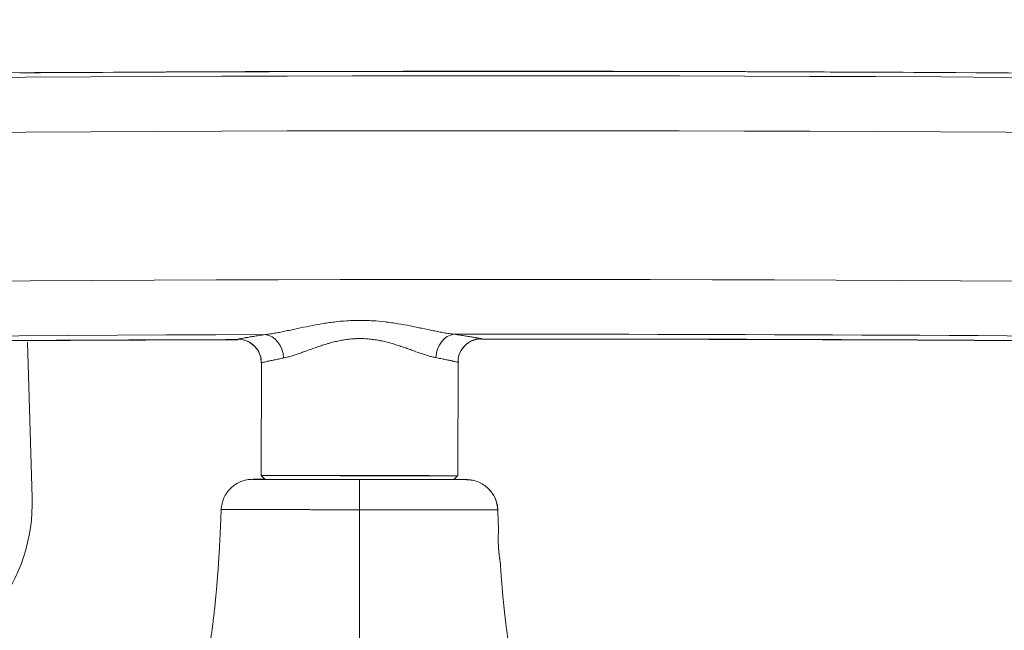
# Model space of a CAD drawing. Header units: millimetres. Extents: x 0 to 594, y 0 to 420.
# Tile 115 of 256: x 257.9 to 264.16, y 170.7 to 174.58. Entities that reach past the tile are written whole.
import ezdxf

# ---------------------------------------------------------------- set-up
doc = ezdxf.new("R2010")
doc.units = ezdxf.units.MM
doc.layers.add('1', color=7, linetype='Continuous', true_color=0xffffff)
doc.styles.add('Arial', font='txt')
doc.dimstyles.get("Standard").update_dxf_attribs({"dimtxt": 0.18, "dimasz": 0.18, "dimexe": 0.18, "dimexo": 0.0625, "dimgap": 0.09, "dimtad": 0, "dimtih": 1, "dimtoh": 1, "dimdec": 4, "dimzin": 0, "dimdsep": 46, "dimtxsty": 'Standard', "dimcen": 0.09, "dimadec": 0, "dimazin": 0, "dimtfac": 1, "dimtdec": 4, "dimtofl": 0, "dimtmove": 0, "dimatfit": 3, "dimfxl": 0, "dimtolj": 1, "dimtzin": 0, "dimarcsym": 0})

# ---------------------------------------------------------------- blocks, each defined once
blk = doc.blocks.new('_U8')
at = {"layer": '1', "color": 18, "lineweight": 18}
for p, q in [((226.9039, 215.3984), (226.9039, 196.8912)), ((318.5034, 149.327), (318.5034, 200.8912)), ((226.9039, 198.8912), (243.5405, 198.8912)), ((318.5034, 198.8912), (301.8668, 198.8912))]:
    blk.add_line(p, q, dxfattribs=at)
at = {"layer": '1', "color": 18}
for points in [[(226.9039, 198.8912), (230.4039, 199.8291), (230.4039, 197.9534)], [(318.5034, 198.8912), (315.0034, 197.9534), (315.0034, 199.8291)]]:
    blk.add_solid(points, dxfattribs=at)
at = {"layer": '1', "color": 18, "linetype": 'Continuous', "lineweight": 13, "char_height": 3.5, "attachment_point": 7, "line_spacing_factor": 1.047437, "style": 'Arial'}
for s, insert in [('\\fArial|b0|i0;\\W1.0000;LCG (DRY WEIGHT)', (255.1731, 196.2555)), ('\\fArial|b0|i0;\\W1.0000;1.8', (245.226, 196.2555))]:
    blk.add_mtext(s, dxfattribs=dict(at, insert=insert))
blk = doc.blocks.new('_U12')
at = {"layer": '1', "color": 18, "lineweight": 18}
for p, q in [((226.9039, 215.3984), (336.0772, 215.3984)), ((334.0772, 215.3984), (334.0772, 177.5008)), ((334.0772, 127.4368), (334.0772, 165.3344)), ((257.5135, 127.4368), (336.0772, 127.4368))]:
    blk.add_line(p, q, dxfattribs=at)
at = {"layer": '1', "color": 18}
for points in [[(334.0772, 215.3984), (335.015, 211.8984), (333.1393, 211.8984)], [(334.0772, 127.4368), (333.1393, 130.9368), (335.015, 130.9368)]]:
    blk.add_solid(points, dxfattribs=at)
at = {"layer": '1', "color": 18, "linetype": 'Continuous', "lineweight": 13, "char_height": 3.5, "attachment_point": 7, "rotation": 90, "line_spacing_factor": 1.047437, "style": 'Arial'}
for s, insert in [('\\fArial|b0|i0;\\W1.0000;LIFTING STROPS* EYE', (344.118, 145.1241)), ('\\fArial|b0|i0;\\W1.0000;1.76', (337.056, 166.9919))]:
    blk.add_mtext(s, dxfattribs=dict(at, insert=insert))

msp = doc.modelspace()

# ---------------------------------------------------------------- linework, layer by layer
at = {"layer": '1', "color": 155, "linetype": 'Continuous', "lineweight": 18}
for p, q in [((257.9524, 172.5285), (257.9817, 171.5409)), ((259.4384, 172.3982), (259.4375, 171.6819)), ((259.4385, 172.3988), (259.4376, 171.6825)), ((260.6876, 171.681), (260.6885, 172.402)), ((259.4376, 171.6825), (259.4626, 171.6575)), ((260.6626, 171.656), (260.6876, 171.681)), ((260.6875, 171.6804), (260.6875, 171.6808)), ((260.6875, 171.6804), (260.6875, 171.6804))]:
    msp.add_line(p, q, dxfattribs=at)
msp.add_arc((256.8822, 171.5083), 1.1, 321.80141, 1.69924, dxfattribs=at)
at = {"layer": '1', "color": 155, "linetype": 'Continuous', "lineweight": 13}
for centre, major_axis, ratio, start_param, end_param in [((260.9784, -327.3988), (-472.6812, -167.9182), 1, 4.318267, 4.424346), ((260.9785, -327.3991), (-472.3526, -167.8015), 1, 4.318267, 4.424347), ((260.9785, -327.3991), (-471.4619, -167.485), 1, 4.323478, 4.424348), ((260.9784, -327.3988), (-471.1333, -167.3683), 1, 4.374078, 4.414207), ((259.4639, 172.4286), (0.0224, -0.1483), 0.770257, 1.454735, 2.952191), ((260.6635, 172.4308), (-0.0219, -0.1484), 0.770899, 3.331229, 4.823986), ((260.9784, -327.3988), (-471.1333, -167.3683), 1, 4.324296, 4.371678)]:
    msp.add_ellipse(centre, major_axis=major_axis, ratio=ratio, start_param=start_param, end_param=end_param, dxfattribs=at)
at = {"layer": '1', "color": 155, "linetype": 'Continuous', "lineweight": 18}
for centre, major_axis, ratio, start_param, end_param in [((260.0625, 171.6811), (-0.625, 0.0008), 0.000817, 0.00002, 6.283159), ((260.0626, 171.6568), (0.6, -0.0007), 0.000811, 3.142373, 4.830095)]:
    msp.add_ellipse(centre, major_axis=major_axis, ratio=ratio, start_param=start_param, end_param=end_param, dxfattribs=at)
for points, knots in [([(287.4434, 173.5496), (283.9853, 173.734), (276.9608, 174.0346), (266.3619, 174.2605), (255.6546, 174.2614), (244.9493, 174.0335), (237.8183, 173.7293), (234.2539, 173.5392)], [0, 0, 0, 0, 0.195198, 0.396399, 0.597599, 0.7988, 1, 1, 1, 1]), ([(287.4433, 173.5493), (283.9852, 173.7336), (276.9606, 174.0342), (267.1109, 174.244), (260.7221, 174.2587), (257.9025, 174.2414)], [0, 0, 0, 0, 0.351481, 0.71377, 1, 1, 1, 1]), ([(259.289, 172.5478), (259.291, 172.5479), (259.3047, 172.5482), (259.3315, 172.5431), (259.3711, 172.5262), (259.4084, 172.4933), (259.4336, 172.4466), (259.4376, 172.4139), (259.4371, 172.3978)], [0, 0, 0, 0, 0.026347, 0.178579, 0.341422, 0.574397, 0.802434, 1, 1, 1, 1]), ([(259.2892, 172.5484), (259.291, 172.5485), (259.3049, 172.5489), (259.3325, 172.5436), (259.3727, 172.5259), (259.4099, 172.4922), (259.4341, 172.4459), (259.4377, 172.4138), (259.437, 172.3985)], [0, 0, 0, 0, 0.023479, 0.182194, 0.350767, 0.582723, 0.81121, 1, 1, 1, 1]), ([(260.6907, 172.4015), (260.6897, 172.4086), (260.6885, 172.4348), (260.705, 172.475), (260.7344, 172.5117), (260.7658, 172.5337), (260.7953, 172.5455), (260.8186, 172.5502), (260.8317, 172.5506), (260.8362, 172.5506)], [0, 0, 0, 0, 0.090345, 0.340397, 0.534154, 0.694728, 0.830359, 0.941769, 1, 1, 1, 1]), ([(260.6908, 172.4021), (260.6899, 172.4093), (260.6887, 172.4355), (260.7052, 172.4757), (260.7346, 172.5124), (260.7661, 172.5344), (260.7955, 172.5461), (260.8188, 172.5508), (260.8319, 172.5513), (260.8364, 172.5512)], [0, 0, 0, 0, 0.091244, 0.341045, 0.534666, 0.695157, 0.830713, 0.942048, 1, 1, 1, 1]), ([(260.8362, 172.5484), (263.4082, 172.5504), (268.6568, 172.5129), (276.3314, 172.3361), (281.4315, 172.1357), (283.8562, 172.0219)], [0, 0, 0, 0, 0.335042, 0.683803, 1, 1, 1, 1]), ([(260.8364, 172.5491), (263.4084, 172.551), (268.657, 172.5134), (276.3315, 172.3366), (281.4317, 172.1361), (283.8563, 172.0223)], [0, 0, 0, 0, 0.335042, 0.683803, 1, 1, 1, 1]), ([(259.3834, 171.6576), (259.3706, 171.6576), (259.3578, 171.6564), (259.3327, 171.6515), (259.3204, 171.6479), (259.2966, 171.6383), (259.2852, 171.6324), (259.2638, 171.6185), (259.2537, 171.6106), (259.2353, 171.5928), (259.2269, 171.5831), (259.2122, 171.5622), (259.2058, 171.551), (259.1954, 171.5277), (259.1913, 171.5155), (259.1855, 171.4906), (259.1838, 171.4778), (259.1833, 171.4651)], [0, 0, 0, 0, 0.125, 0.125, 0.25, 0.25, 0.375, 0.375, 0.5, 0.5, 0.625, 0.625, 0.75, 0.75, 0.875, 0.875, 1, 1, 1, 1]), ([(259.4435, 171.6571), (259.4404, 171.6571), (259.4374, 171.6571), (259.4302, 171.6571), (259.4262, 171.6571), (259.4216, 171.6571), (259.4206, 171.6571), (259.4188, 171.6571), (259.4162, 171.6571), (259.407, 171.6571), (259.4003, 171.657), (259.3918, 171.657), (259.3886, 171.657), (259.3843, 171.657), (259.3832, 171.657), (259.3832, 171.6569)], [0, 0, 0, 0, 0.078978, 0.078978, 0.194105, 0.194105, 0.222887, 0.222887, 0.251669, 0.309233, 0.539489, 0.539489, 0.769744, 0.769744, 1, 1, 1, 1]), ([(259.4543, 171.6577), (259.4472, 171.6577), (259.4407, 171.6577), (259.4304, 171.6577), (259.4264, 171.6577), (259.4217, 171.6577), (259.4208, 171.6577), (259.419, 171.6577), (259.4163, 171.6577), (259.4071, 171.6577), (259.4005, 171.6577), (259.392, 171.6576), (259.3888, 171.6576), (259.3845, 171.6576), (259.3834, 171.6576), (259.3834, 171.6576)], [0, 0, 0, 0, 0.151779, 0.151779, 0.257806, 0.257806, 0.284313, 0.284313, 0.31082, 0.363834, 0.575889, 0.575889, 0.787945, 0.787945, 1, 1, 1, 1]), ([(260.0628, 171.6562), (260.074, 171.6562), (260.0965, 171.6561), (260.1187, 171.6561), (260.1521, 171.6561), (260.1742, 171.656), (260.1989, 171.656), (260.2017, 171.656), (260.2071, 171.656), (260.2099, 171.656), (260.2181, 171.656), (260.2344, 171.656), (260.2506, 171.656), (260.2825, 171.6559), (260.3033, 171.6559), (260.3442, 171.6559), (260.3643, 171.6559), (260.3937, 171.6558), (260.4034, 171.6558), (260.4178, 171.6558), (260.4226, 171.6558), (260.4321, 171.6558), (260.4367, 171.6558), (260.4599, 171.6558), (260.4777, 171.6558), (260.5119, 171.6558), (260.5283, 171.6558), (260.5596, 171.6557), (260.5745, 171.6557), (260.5905, 171.6557), (260.5922, 171.6557), (260.5957, 171.6557), (260.6009, 171.6557), (260.6127, 171.6557), (260.6223, 171.6557), (260.6407, 171.6557), (260.652, 171.6557), (260.6727, 171.6557), (260.6821, 171.6557), (260.6948, 171.6558), (260.6988, 171.6558), (260.7035, 171.6558), (260.7044, 171.6558), (260.7062, 171.6558), (260.7089, 171.6558), (260.7181, 171.6558), (260.7247, 171.6558), (260.7333, 171.6558), (260.7365, 171.6558), (260.7408, 171.6559), (260.7419, 171.6559), (260.7418, 171.6559)], [0, 0, 0, 0, 0.03125, 0.0625, 0.0625, 0.125, 0.125, 0.132813, 0.132813, 0.140625, 0.140625, 0.15625, 0.1875, 0.1875, 0.25, 0.25, 0.3125, 0.3125, 0.34375, 0.34375, 0.359375, 0.359375, 0.375, 0.375, 0.4375, 0.4375, 0.5, 0.5, 0.5625, 0.5625, 0.570313, 0.570313, 0.578125, 0.59375, 0.625, 0.625, 0.6875, 0.6875, 0.75, 0.75, 0.78125, 0.78125, 0.789063, 0.789063, 0.796875, 0.8125, 0.875, 0.875, 0.9375, 0.9375, 1, 1, 1, 1]), ([(260.7418, 171.6559), (260.7418, 171.6559), (260.7407, 171.6559), (260.7364, 171.656), (260.7332, 171.656), (260.7246, 171.656), (260.7193, 171.6561), (260.7113, 171.6561), (260.7088, 171.6561), (260.7061, 171.6561), (260.7043, 171.6561), (260.7034, 171.6561), (260.6987, 171.6561), (260.6947, 171.6562), (260.6831, 171.6562), (260.6751, 171.6562), (260.6664, 171.6562)], [0, 0, 0, 0, 0.205899, 0.205899, 0.411798, 0.411798, 0.617697, 0.617697, 0.669172, 0.694909, 0.694909, 0.720647, 0.720647, 0.823596, 0.823596, 1, 1, 1, 1]), ([(260.9413, 171.4623), (260.9409, 171.4751), (260.9392, 171.4878), (260.9334, 171.5128), (260.9294, 171.5249), (260.919, 171.5483), (260.9127, 171.5595), (260.898, 171.5804), (260.8896, 171.5902), (260.8713, 171.608), (260.8612, 171.616), (260.8398, 171.6299), (260.8284, 171.6359), (260.8047, 171.6455), (260.7924, 171.6491), (260.7673, 171.654), (260.7545, 171.6553), (260.7417, 171.6553)], [0, 0, 0, 0, 0.125, 0.125, 0.25, 0.25, 0.375, 0.375, 0.5, 0.5, 0.625, 0.625, 0.75, 0.75, 0.875, 0.875, 1, 1, 1, 1]), ([(260.9415, 171.4629), (260.941, 171.4757), (260.9394, 171.4884), (260.9336, 171.5134), (260.9295, 171.5255), (260.9191, 171.5489), (260.9128, 171.5601), (260.8981, 171.581), (260.8898, 171.5908), (260.8714, 171.6086), (260.8614, 171.6166), (260.8399, 171.6305), (260.8285, 171.6365), (260.8048, 171.6461), (260.7925, 171.6497), (260.7674, 171.6546), (260.7546, 171.6559), (260.7418, 171.6559)], [0, 0, 0, 0, 0.125, 0.125, 0.25, 0.25, 0.375, 0.375, 0.5, 0.5, 0.625, 0.625, 0.75, 0.75, 0.875, 0.875, 1, 1, 1, 1]), ([(260.9403, 171.4681), (260.9405, 171.4699), (260.942, 171.4841), (260.9367, 171.5011), (260.932, 171.5172), (260.9305, 171.5216), (260.9299, 171.5233), (260.9298, 171.5236), (260.9297, 171.5238), (260.9297, 171.5238), (260.9297, 171.5238)], [0, 0, 0, 0, 0.097867, 0.748517, 0.903017, 0.982342, 0.992381, 0.997438, 0.999968, 1, 1, 1, 1]), ([(258.1181, 169.3809), (258.1327, 169.3809), (258.151, 169.3812), (258.1728, 169.3823), (258.1874, 169.3831), (258.2038, 169.3843), (258.2183, 169.3856), (258.2273, 169.3866), (258.2364, 169.3876), (258.2508, 169.3894), (258.2671, 169.3917), (258.2814, 169.3941), (258.3029, 169.3979), (258.3225, 169.402), (258.3402, 169.4062), (258.3473, 169.408), (258.3596, 169.4112), (258.3736, 169.4151), (258.3858, 169.4188), (258.3927, 169.421), (258.4031, 169.4243), (258.4186, 169.4296), (258.4339, 169.4353), (258.444, 169.4392), (258.4508, 169.4419), (258.4659, 169.4482), (258.481, 169.455), (258.4933, 169.4608), (258.4966, 169.4624), (258.4988, 169.4635), (258.5029, 169.4655), (258.5158, 169.4721), (258.5302, 169.4798), (258.5428, 169.487), (258.5467, 169.4893), (258.5507, 169.4916), (258.56, 169.4972), (258.5731, 169.5054), (258.5848, 169.5131), (258.5908, 169.5172), (258.5927, 169.5185), (258.5946, 169.5197), (258.6006, 169.5239), (258.6298, 169.5446), (258.6593, 169.5688), (258.686, 169.5934), (258.6965, 169.6033), (258.7069, 169.6135), (258.7171, 169.6239), (258.7271, 169.6344), (258.7394, 169.6477), (258.7514, 169.6614), (258.7608, 169.6724), (258.7701, 169.6836), (258.7791, 169.6949), (258.788, 169.7064), (258.8012, 169.7238), (258.8139, 169.7415), (258.8262, 169.7595), (258.8342, 169.7716), (258.8431, 169.7854), (258.8507, 169.7977), (258.8555, 169.8055), (258.8602, 169.8132), (258.8676, 169.8257), (258.8757, 169.8399), (258.8827, 169.8527), (258.8914, 169.8686), (258.8994, 169.8839), (258.906, 169.8969), (258.908, 169.901), (258.91, 169.9051), (258.9164, 169.9181), (258.9239, 169.9337), (258.9314, 169.9502), (258.9374, 169.9635), (258.9447, 169.9802), (258.9518, 169.9969), (258.9573, 170.0104), (258.9627, 170.0239), (258.9681, 170.0375), (258.9732, 170.0511), (258.9809, 170.0715), (258.9883, 170.0921), (258.9954, 170.1127), (259.0001, 170.1265), (259.0052, 170.1421), (259.0096, 170.156), (259.0124, 170.1647), (259.0151, 170.1734), (259.0193, 170.1873), (259.0237, 170.2021), (259.0268, 170.2126), (259.028, 170.217), (259.0293, 170.2214), (259.0333, 170.2354), (259.0374, 170.2506), (259.041, 170.2638), (259.0419, 170.2673), (259.0425, 170.2697), (259.0437, 170.2741), (259.0474, 170.2882), (259.0514, 170.3041), (259.0549, 170.3183), (259.0559, 170.3227), (259.057, 170.3272), (259.0596, 170.3378), (259.0631, 170.3529), (259.0663, 170.3671), (259.0683, 170.376), (259.0703, 170.3849), (259.0734, 170.3992), (259.0768, 170.4152), (259.0798, 170.4295), (259.0841, 170.4509), (259.0883, 170.4724), (259.0923, 170.494), (259.095, 170.5083), (259.0975, 170.5227), (259.1001, 170.537), (259.1025, 170.5514), (259.1055, 170.5694), (259.1085, 170.5874), (259.1107, 170.6019), (259.1135, 170.6199), (259.1162, 170.6379), (259.1189, 170.656), (259.1214, 170.6741), (259.1244, 170.6958), (259.1278, 170.7211), (259.1305, 170.7428), (259.1332, 170.7646), (259.1358, 170.7863), (259.1383, 170.8081), (259.1415, 170.8371), (259.1446, 170.8662), (259.1475, 170.8953), (259.1495, 170.9171), (259.1516, 170.9389), (259.1535, 170.9607), (259.1554, 170.9826), (259.1572, 171.0044), (259.159, 171.0262), (259.1612, 171.0554), (259.1633, 171.0845), (259.1654, 171.1137), (259.1668, 171.1355), (259.1682, 171.1574), (259.1696, 171.1793), (259.1709, 171.2012), (259.1723, 171.2267), (259.1735, 171.2486), (259.1745, 171.2668), (259.1754, 171.285), (259.1765, 171.3069), (259.1777, 171.3325), (259.1787, 171.3544), (259.1797, 171.3763), (259.1806, 171.3982), (259.1815, 171.42), (259.1824, 171.4424), (259.183, 171.4574), (259.1833, 171.4651)], [0, 0, 0, 0, 0.016799, 0.020998, 0.025198, 0.033598, 0.039897, 0.041997, 0.044097, 0.050396, 0.058796, 0.062995, 0.067195, 0.083994, 0.086094, 0.088193, 0.092393, 0.100793, 0.104992, 0.107092, 0.109192, 0.117591, 0.125991, 0.128091, 0.13019, 0.13439, 0.146989, 0.149351, 0.150139, 0.151189, 0.152239, 0.155389, 0.167988, 0.171137, 0.172187, 0.173237, 0.176387, 0.184786, 0.191086, 0.192661, 0.193186, 0.193711, 0.195286, 0.201585, 0.235183, 0.239382, 0.243582, 0.251981, 0.256181, 0.260381, 0.26878, 0.277179, 0.281379, 0.285579, 0.293978, 0.298178, 0.302378, 0.319176, 0.323376, 0.327576, 0.335975, 0.342275, 0.344375, 0.346474, 0.352774, 0.361173, 0.365373, 0.369573, 0.382172, 0.385321, 0.386371, 0.387421, 0.390571, 0.40317, 0.40737, 0.41157, 0.419969, 0.428368, 0.432568, 0.436768, 0.445167, 0.449367, 0.453566, 0.470365, 0.474565, 0.478765, 0.487164, 0.493463, 0.495563, 0.497663, 0.503963, 0.512362, 0.515512, 0.516562, 0.517612, 0.520761, 0.533361, 0.535723, 0.53651, 0.53756, 0.53861, 0.54176, 0.554359, 0.557509, 0.558559, 0.559609, 0.562758, 0.571158, 0.577457, 0.579557, 0.581657, 0.587956, 0.596356, 0.600556, 0.604755, 0.621554, 0.625754, 0.629953, 0.638353, 0.642552, 0.646752, 0.655152, 0.663551, 0.667751, 0.67195, 0.684549, 0.688749, 0.692949, 0.705548, 0.713947, 0.722347, 0.730746, 0.739145, 0.747545, 0.755944, 0.772743, 0.781142, 0.789542, 0.797941, 0.80634, 0.81474, 0.823139, 0.831538, 0.839938, 0.856737, 0.865136, 0.873535, 0.881935, 0.890334, 0.898733, 0.907133, 0.919732, 0.923932, 0.928131, 0.94073, 0.94913, 0.957529, 0.965929, 0.974328, 0.982727, 0.991127, 1, 1, 1, 1]), ([(260.0602, 169.2212), (260.0602, 169.2237), (260.0602, 169.2271), (260.0602, 169.2318), (260.0602, 169.2351), (260.0602, 169.2391), (260.0602, 169.2429), (260.0602, 169.2454), (260.0602, 169.2479), (260.0602, 169.2521), (260.0602, 169.2572), (260.0602, 169.2621), (260.0602, 169.2696), (260.0602, 169.2771), (260.0602, 169.2844), (260.0602, 169.2874), (260.0602, 169.2928), (260.0602, 169.2992), (260.0602, 169.305), (260.0602, 169.3085), (260.0602, 169.3137), (260.0602, 169.3217), (260.0602, 169.3302), (260.0602, 169.3361), (260.0602, 169.34), (260.0603, 169.349), (260.0603, 169.3586), (260.0603, 169.3667), (260.0603, 169.3689), (260.0603, 169.3704), (260.0603, 169.3732), (260.0603, 169.3821), (260.0603, 169.3925), (260.0603, 169.4021), (260.0603, 169.4051), (260.0603, 169.4081), (260.0603, 169.4155), (260.0603, 169.4261), (260.0603, 169.436), (260.0603, 169.4412), (260.0603, 169.4428), (260.0603, 169.4445), (260.0603, 169.4497), (260.0604, 169.4759), (260.0604, 169.5054), (260.0604, 169.5348), (260.0604, 169.5466), (260.0604, 169.5586), (260.0604, 169.5708), (260.0605, 169.583), (260.0605, 169.5985), (260.0605, 169.6141), (260.0605, 169.6268), (260.0605, 169.6395), (260.0605, 169.6523), (260.0605, 169.6652), (260.0606, 169.6847), (260.0606, 169.7044), (260.0606, 169.7242), (260.0606, 169.7375), (260.0606, 169.7526), (260.0606, 169.766), (260.0607, 169.7745), (260.0607, 169.7829), (260.0607, 169.7965), (260.0607, 169.8118), (260.0607, 169.8254), (260.0607, 169.8425), (260.0607, 169.8589), (260.0608, 169.8727), (260.0608, 169.877), (260.0608, 169.8813), (260.0608, 169.8951), (260.0608, 169.9116), (260.0608, 169.929), (260.0608, 169.9429), (260.0608, 169.9604), (260.0609, 169.9779), (260.0609, 169.9919), (260.0609, 170.0059), (260.0609, 170.02), (260.0609, 170.0341), (260.061, 170.0552), (260.061, 170.0764), (260.061, 170.0976), (260.061, 170.1117), (260.061, 170.1277), (260.061, 170.1419), (260.0611, 170.1507), (260.0611, 170.1596), (260.0611, 170.1738), (260.0611, 170.1889), (260.0611, 170.1995), (260.0611, 170.204), (260.0611, 170.2084), (260.0611, 170.2226), (260.0612, 170.238), (260.0612, 170.2513), (260.0612, 170.2549), (260.0612, 170.2573), (260.0612, 170.2618), (260.0612, 170.276), (260.0612, 170.2921), (260.0612, 170.3063), (260.0612, 170.3108), (260.0612, 170.3152), (260.0613, 170.3259), (260.0613, 170.3411), (260.0613, 170.3554), (260.0613, 170.3643), (260.0613, 170.3732), (260.0613, 170.3875), (260.0613, 170.4036), (260.0614, 170.4179), (260.0614, 170.4393), (260.0614, 170.4607), (260.0614, 170.4822), (260.0615, 170.4965), (260.0615, 170.5108), (260.0615, 170.5251), (260.0615, 170.5395), (260.0615, 170.5574), (260.0615, 170.5753), (260.0616, 170.5896), (260.0616, 170.6075), (260.0616, 170.6255), (260.0616, 170.6434), (260.0616, 170.6613), (260.0617, 170.6829), (260.0617, 170.708), (260.0617, 170.7296), (260.0617, 170.7512), (260.0618, 170.7728), (260.0618, 170.7944), (260.0618, 170.8232), (260.0619, 170.852), (260.0619, 170.8809), (260.0619, 170.9026), (260.062, 170.9243), (260.062, 170.946), (260.062, 170.9678), (260.062, 170.9895), (260.0621, 171.0113), (260.0621, 171.0404), (260.0621, 171.0695), (260.0622, 171.0987), (260.0622, 171.1206), (260.0622, 171.1426), (260.0622, 171.1645), (260.0623, 171.1865), (260.0623, 171.2122), (260.0623, 171.2343), (260.0624, 171.2527), (260.0624, 171.2712), (260.0624, 171.2933), (260.0624, 171.3192), (260.0625, 171.3415), (260.0625, 171.3638), (260.0625, 171.3861), (260.0625, 171.4084), (260.0626, 171.4342), (260.0626, 171.4525), (260.0626, 171.4634)], [0, 0, 0, 0, 0.016744, 0.02093, 0.025115, 0.033487, 0.039766, 0.041859, 0.043952, 0.050231, 0.058603, 0.062789, 0.066975, 0.083718, 0.085811, 0.087904, 0.09209, 0.100462, 0.104648, 0.106741, 0.108834, 0.117206, 0.125577, 0.12767, 0.129763, 0.133949, 0.146507, 0.148862, 0.149646, 0.150693, 0.151739, 0.154879, 0.167436, 0.170576, 0.171622, 0.172669, 0.175808, 0.18418, 0.190459, 0.192029, 0.192552, 0.193075, 0.194645, 0.200924, 0.234411, 0.238597, 0.242783, 0.251155, 0.255341, 0.259527, 0.267898, 0.27627, 0.280456, 0.284642, 0.293014, 0.2972, 0.301386, 0.318129, 0.322315, 0.326501, 0.334873, 0.341152, 0.343245, 0.345338, 0.351617, 0.359988, 0.364174, 0.36836, 0.380918, 0.384057, 0.385104, 0.38615, 0.38929, 0.401848, 0.406033, 0.410219, 0.418591, 0.426963, 0.431149, 0.435335, 0.443707, 0.447893, 0.452079, 0.468822, 0.473008, 0.477194, 0.485566, 0.491845, 0.493938, 0.496031, 0.502309, 0.510681, 0.513821, 0.514867, 0.515914, 0.519053, 0.531611, 0.533965, 0.53475, 0.535797, 0.536843, 0.539983, 0.55254, 0.55568, 0.556726, 0.557773, 0.560912, 0.569284, 0.575563, 0.577656, 0.579749, 0.586028, 0.5944, 0.598585, 0.602771, 0.619515, 0.623701, 0.627887, 0.636259, 0.640445, 0.64463, 0.653002, 0.661374, 0.66556, 0.669746, 0.682304, 0.68649, 0.690676, 0.703233, 0.711605, 0.719977, 0.728349, 0.736721, 0.745092, 0.753464, 0.770208, 0.77858, 0.786952, 0.795323, 0.803695, 0.812067, 0.820439, 0.828811, 0.837182, 0.853926, 0.862298, 0.87067, 0.879042, 0.887413, 0.895785, 0.904157, 0.916715, 0.920901, 0.925087, 0.937644, 0.946016, 0.954388, 0.96276, 0.971132, 0.979503, 0.987875, 1, 1, 1, 1]), ([(260.9415, 171.4629), (260.9417, 171.4552), (260.9423, 171.4402), (260.9431, 171.4179), (260.944, 171.396), (260.9448, 171.3741), (260.9457, 171.354), (260.9462, 171.3412), (260.9465, 171.3357)], [0, 0, 0, 0, 0.181742, 0.353777, 0.525812, 0.697847, 0.869882, 1, 1, 1, 1]), ([(260.9465, 171.3357), (260.9465, 171.3356), (260.9465, 171.3354), (260.9464, 171.3348), (260.9463, 171.3337), (260.9462, 171.332), (260.9461, 171.3305), (260.9461, 171.33), (260.946, 171.3288), (260.946, 171.3282), (260.9459, 171.3262), (260.9457, 171.3232), (260.9455, 171.3197), (260.9454, 171.3169), (260.9453, 171.3154), (260.9452, 171.3138), (260.9452, 171.3128), (260.9452, 171.3122), (260.945, 171.3095), (260.9449, 171.3072), (260.9448, 171.3023), (260.9446, 171.2972), (260.9445, 171.2917), (260.9445, 171.2881), (260.9445, 171.2874), (260.9445, 171.2859), (260.9444, 171.2852), (260.9444, 171.2829), (260.9444, 171.2814), (260.9444, 171.2769), (260.9444, 171.2707), (260.9445, 171.2642), (260.9446, 171.2593), (260.9446, 171.2576), (260.9447, 171.2543), (260.9448, 171.2526), (260.9449, 171.2475), (260.9452, 171.2407), (260.9455, 171.2339), (260.9459, 171.227), (260.9461, 171.2236), (260.9464, 171.2185), (260.9465, 171.2167), (260.9468, 171.2133), (260.9469, 171.2116), (260.9473, 171.2066), (260.9479, 171.2), (260.9485, 171.1935), (260.949, 171.1888), (260.9491, 171.1872), (260.9495, 171.1841), (260.9496, 171.1826), (260.9501, 171.178), (260.9508, 171.1721), (260.9515, 171.1667), (260.9522, 171.1614), (260.9525, 171.1588), (260.953, 171.1552), (260.9532, 171.154), (260.9535, 171.1517), (260.9537, 171.1506), (260.9542, 171.1473), (260.9548, 171.1433), (260.9553, 171.1398), (260.9557, 171.1373), (260.9558, 171.1366), (260.9561, 171.1351), (260.9562, 171.1344), (260.9565, 171.1324), (260.9569, 171.1301), (260.9572, 171.1284), (260.9573, 171.1274), (260.9574, 171.1271), (260.9575, 171.1266), (260.9575, 171.1263), (260.9576, 171.1258), (260.9576, 171.1256), (260.9576, 171.1256)], [0, 0, 0, 0, 0.029491, 0.029491, 0.060839, 0.092187, 0.092187, 0.10786, 0.10786, 0.123534, 0.123534, 0.154882, 0.18623, 0.18623, 0.201904, 0.209741, 0.209741, 0.217578, 0.217578, 0.248925, 0.248925, 0.280273, 0.311621, 0.311621, 0.319458, 0.319458, 0.327295, 0.327295, 0.342968, 0.342968, 0.374316, 0.405664, 0.405664, 0.421338, 0.421338, 0.437012, 0.437012, 0.468359, 0.499707, 0.499707, 0.531055, 0.531055, 0.546729, 0.546729, 0.562403, 0.562403, 0.59375, 0.625098, 0.625098, 0.640772, 0.640772, 0.656446, 0.656446, 0.687794, 0.719141, 0.719141, 0.750489, 0.750489, 0.766163, 0.766163, 0.781837, 0.781837, 0.813184, 0.844532, 0.844532, 0.860206, 0.860206, 0.87588, 0.87588, 0.907228, 0.938575, 0.938575, 0.954249, 0.954249, 0.969923, 0.969923, 1, 1, 1, 1]), ([(260.9576, 171.1256), (260.9579, 171.1209), (260.9587, 171.1089), (260.9605, 171.0823), (260.9625, 171.0532), (260.9647, 171.024), (260.9664, 171.0022), (260.9682, 170.9804), (260.97, 170.9585), (260.9719, 170.9367), (260.9739, 170.9149), (260.9759, 170.893), (260.9787, 170.864), (260.9817, 170.8349), (260.9848, 170.8058), (260.9873, 170.7841), (260.9898, 170.7623), (260.9924, 170.7406), (260.9952, 170.7188), (260.9984, 170.6935), (261.0014, 170.6718), (261.0039, 170.6537), (261.0065, 170.6356), (261.0092, 170.6176), (261.0119, 170.5995), (261.0142, 170.5851), (261.017, 170.5671), (261.02, 170.5491), (261.0224, 170.5347), (261.0249, 170.5203), (261.0274, 170.5059), (261.0301, 170.4916), (261.034, 170.4701), (261.0382, 170.4486), (261.0425, 170.4271), (261.0454, 170.4128), (261.0487, 170.3967), (261.0518, 170.3825), (261.0538, 170.3736), (261.0557, 170.3647), (261.0589, 170.3505), (261.0624, 170.3354), (261.065, 170.3247), (261.066, 170.3203), (261.0671, 170.3159), (261.0705, 170.3017), (261.0745, 170.2858), (261.0781, 170.2717), (261.0793, 170.2672), (261.0799, 170.2648), (261.0809, 170.2613), (261.0843, 170.2481), (261.0885, 170.2329), (261.0924, 170.2189), (261.0937, 170.2145), (261.0949, 170.2101), (261.0979, 170.1996), (261.1023, 170.1848), (261.1065, 170.1708), (261.1092, 170.1621), (261.1119, 170.1534), (261.1163, 170.1395), (261.1214, 170.124), (261.126, 170.1101), (261.1331, 170.0895), (261.1404, 170.0689), (261.1481, 170.0484), (261.1532, 170.0348), (261.1585, 170.0212), (261.1639, 170.0077), (261.1694, 169.9942), (261.1764, 169.9775), (261.1837, 169.9608), (261.1896, 169.9475), (261.1972, 169.9309), (261.2045, 169.9153), (261.2109, 169.9023), (261.2129, 169.8982), (261.215, 169.8941), (261.2215, 169.8811), (261.2294, 169.8658), (261.2381, 169.8498), (261.2451, 169.8371), (261.2532, 169.8228), (261.2605, 169.8103), (261.2652, 169.8025), (261.2699, 169.7947), (261.2776, 169.7824), (261.2864, 169.7686), (261.2944, 169.7565), (261.3066, 169.7385), (261.3193, 169.7207), (261.3324, 169.7033), (261.3413, 169.6918), (261.3503, 169.6805), (261.3596, 169.6693), (261.3689, 169.6582), (261.3809, 169.6445), (261.3932, 169.6311), (261.4032, 169.6206), (261.4133, 169.6102), (261.4237, 169.6), (261.4342, 169.59), (261.4608, 169.5654), (261.4903, 169.5411), (261.5195, 169.5203), (261.5254, 169.5162), (261.5273, 169.5149), (261.5292, 169.5136), (261.5352, 169.5095), (261.5469, 169.5017), (261.5599, 169.4935), (261.5693, 169.4879), (261.5732, 169.4856), (261.5771, 169.4833), (261.5897, 169.4761), (261.6041, 169.4683), (261.617, 169.4617), (261.6211, 169.4597), (261.6233, 169.4586), (261.6266, 169.457), (261.6388, 169.4511), (261.6539, 169.4443), (261.669, 169.438), (261.6758, 169.4353), (261.6859, 169.4313), (261.7012, 169.4256), (261.7167, 169.4203), (261.727, 169.4169), (261.734, 169.4147), (261.7461, 169.411), (261.7601, 169.407), (261.7725, 169.4038), (261.7795, 169.4021), (261.7972, 169.3978), (261.8168, 169.3936), (261.8383, 169.3897), (261.8526, 169.3874), (261.8688, 169.385), (261.8833, 169.3832), (261.8923, 169.3821), (261.9014, 169.3811), (261.9159, 169.3798), (261.9323, 169.3785), (261.9468, 169.3777), (261.9687, 169.3766), (261.987, 169.3762), (262.0016, 169.3762)], [0, 0, 0, 0, 0.006242, 0.01589, 0.035187, 0.044835, 0.054483, 0.064131, 0.073779, 0.083427, 0.093075, 0.102723, 0.112372, 0.131668, 0.141316, 0.150964, 0.160612, 0.17026, 0.179909, 0.189557, 0.204029, 0.208853, 0.213677, 0.228149, 0.232973, 0.237797, 0.247446, 0.257094, 0.261918, 0.266742, 0.27639, 0.281214, 0.286038, 0.305334, 0.310158, 0.314982, 0.324631, 0.331867, 0.334279, 0.336691, 0.343927, 0.353575, 0.357193, 0.358399, 0.359605, 0.363223, 0.377695, 0.381313, 0.382519, 0.383725, 0.38463, 0.387343, 0.401816, 0.405434, 0.40664, 0.407846, 0.411464, 0.421112, 0.428348, 0.43076, 0.433172, 0.440408, 0.450056, 0.45488, 0.459704, 0.479001, 0.483825, 0.488649, 0.498297, 0.503121, 0.507945, 0.517593, 0.527241, 0.532065, 0.53689, 0.551362, 0.55498, 0.556186, 0.557392, 0.56101, 0.575482, 0.580306, 0.58513, 0.594778, 0.602014, 0.604426, 0.606839, 0.614075, 0.623723, 0.628547, 0.633371, 0.652667, 0.657491, 0.662315, 0.671963, 0.676787, 0.681612, 0.69126, 0.700908, 0.705732, 0.710556, 0.720204, 0.725028, 0.729852, 0.768445, 0.775681, 0.77749, 0.778093, 0.778696, 0.780505, 0.787741, 0.797389, 0.801007, 0.802213, 0.803419, 0.807037, 0.82151, 0.825128, 0.826334, 0.82754, 0.828444, 0.831158, 0.84563, 0.850454, 0.852866, 0.855278, 0.864926, 0.874574, 0.876986, 0.879398, 0.884222, 0.893871, 0.898695, 0.901107, 0.903519, 0.922815, 0.927639, 0.932463, 0.942111, 0.949347, 0.951759, 0.954171, 0.961407, 0.971056, 0.97588, 0.980704, 1, 1, 1, 1])]:
    msp.add_open_spline(points, degree=3, knots=knots, dxfattribs=at)
at = {"layer": '1', "color": 155, "linetype": 'Continuous', "lineweight": 13}
for points, knots in [([(259.4634, 172.5775), (259.4737, 172.5786), (259.4841, 172.58), (259.5055, 172.5833), (259.5164, 172.5851), (259.5386, 172.5891), (259.5499, 172.5912), (259.5671, 172.5946), (259.5729, 172.5958), (259.5846, 172.5982), (259.5905, 172.5994), (259.6082, 172.6031), (259.6202, 172.6057), (259.6443, 172.6108), (259.6564, 172.6135), (259.6932, 172.6213), (259.7182, 172.6266), (259.769, 172.6367), (259.7949, 172.6415), (259.8278, 172.647), (259.8344, 172.6481), (259.8477, 172.6501), (259.8543, 172.6511), (259.8742, 172.654), (259.8875, 172.6558), (259.9277, 172.6607), (259.9546, 172.6633), (259.9954, 172.6659), (260.0091, 172.6666), (260.0297, 172.6673), (260.0365, 172.6674), (260.0502, 172.6677), (260.0571, 172.6677), (260.0776, 172.6678), (260.1048, 172.6674), (260.132, 172.6661), (260.1727, 172.6637), (260.1997, 172.6612), (260.23, 172.6576), (260.2334, 172.6572), (260.2401, 172.6564), (260.2501, 172.6551), (260.2601, 172.6537), (260.2801, 172.6509), (260.2932, 172.6489), (260.3325, 172.6425), (260.3583, 172.6377), (260.3965, 172.6303), (260.4091, 172.6277), (260.428, 172.6239), (260.4373, 172.6219), (260.4467, 172.62), (260.4529, 172.6187), (260.456, 172.618), (260.4838, 172.6122), (260.5079, 172.6071), (260.543, 172.5998), (260.5545, 172.5975), (260.5772, 172.5931), (260.5884, 172.591), (260.6105, 172.5871), (260.6213, 172.5853), (260.6427, 172.5822), (260.6532, 172.5808), (260.6634, 172.5797)], [0, 0, 0, 0, 0.03125, 0.03125, 0.0625, 0.0625, 0.09375, 0.09375, 0.109375, 0.109375, 0.125, 0.125, 0.15625, 0.15625, 0.1875, 0.1875, 0.25, 0.25, 0.3125, 0.3125, 0.328125, 0.328125, 0.34375, 0.34375, 0.375, 0.375, 0.4375, 0.4375, 0.46875, 0.46875, 0.484375, 0.484375, 0.5, 0.5, 0.53125, 0.5625, 0.5625, 0.625, 0.625, 0.632812, 0.632812, 0.640625, 0.65625, 0.65625, 0.6875, 0.6875, 0.75, 0.75, 0.78125, 0.78125, 0.796875, 0.804687, 0.804687, 0.8125, 0.8125, 0.875, 0.875, 0.90625, 0.90625, 0.9375, 0.9375, 0.96875, 0.96875, 1, 1, 1, 1]), ([(259.288, 172.5487), (259.288, 172.5487), (259.288, 172.5487), (259.2881, 172.5487), (259.2881, 172.5487), (259.2883, 172.5487), (259.2889, 172.5488), (259.29, 172.549), (259.2928, 172.5495), (259.2957, 172.55), (259.3034, 172.5514), (259.3081, 172.5522), (259.3194, 172.5542), (259.3261, 172.5554), (259.3346, 172.5569), (259.3355, 172.5571), (259.3375, 172.5574), (259.3404, 172.5579), (259.3476, 172.5592), (259.3543, 172.5603), (259.3681, 172.5626), (259.3781, 172.5643), (259.3998, 172.5678), (259.4114, 172.5697), (259.4362, 172.5735), (259.4494, 172.5755), (259.4634, 172.5775)], [0, 0, 0, 0, 0.010243, 0.010243, 0.025953, 0.025953, 0.057374, 0.120216, 0.120216, 0.245899, 0.245899, 0.371583, 0.371583, 0.497266, 0.497266, 0.512977, 0.512977, 0.528687, 0.560108, 0.62295, 0.62295, 0.748633, 0.748633, 0.874317, 0.874317, 1, 1, 1, 1]), ([(260.6634, 172.5797), (260.6774, 172.5777), (260.6906, 172.5758), (260.7153, 172.572), (260.7269, 172.5702), (260.7485, 172.5668), (260.7585, 172.5652), (260.7768, 172.5622), (260.7852, 172.5607), (260.7947, 172.5591), (260.7965, 172.5588), (260.7992, 172.5584), (260.8, 172.5582), (260.8018, 172.5579), (260.806, 172.5572), (260.8099, 172.5565), (260.8184, 172.555), (260.8279, 172.5533), (260.8336, 172.5523), (260.8375, 172.5516), (260.8385, 172.5515), (260.8385, 172.5515), (260.8385, 172.5515), (260.8385, 172.5515)], [0, 0, 0, 0, 0.124589, 0.124589, 0.249178, 0.249178, 0.373767, 0.373767, 0.498356, 0.498356, 0.529504, 0.529504, 0.545077, 0.545077, 0.560651, 0.622945, 0.622945, 0.747535, 0.872124, 0.872124, 0.996713, 0.996713, 1, 1, 1, 1]), ([(260.5474, 172.431), (260.5399, 172.4324), (260.5321, 172.4341), (260.5163, 172.438), (260.5083, 172.4402), (260.4918, 172.445), (260.4834, 172.4477), (260.4662, 172.4533), (260.4575, 172.4562), (260.4307, 172.4655), (260.4122, 172.4722), (260.388, 172.4809), (260.3832, 172.4827), (260.3733, 172.4862), (260.3684, 172.488), (260.3534, 172.4933), (260.3433, 172.4968), (260.3229, 172.5037), (260.3126, 172.5072), (260.2917, 172.5138), (260.2811, 172.5171), (260.2596, 172.5233), (260.2487, 172.5263), (260.2266, 172.5319), (260.2154, 172.5346), (260.2011, 172.5376), (260.1983, 172.5382), (260.1925, 172.5394), (260.1839, 172.541), (260.1753, 172.5426), (260.158, 172.5454), (260.1464, 172.547), (260.1231, 172.5496), (260.1115, 172.5506), (260.088, 172.5519), (260.0762, 172.5523), (260.0584, 172.5522), (260.0495, 172.5521), (260.0405, 172.5517), (260.0346, 172.5515), (260.0316, 172.5513), (260.0167, 172.5504), (260.0048, 172.5494), (259.9815, 172.5466), (259.9699, 172.545), (259.9469, 172.5411), (259.9355, 172.5388), (259.913, 172.534), (259.9018, 172.5313), (259.8852, 172.527), (259.8797, 172.5255), (259.8714, 172.5232), (259.8687, 172.5224), (259.8632, 172.5209), (259.8496, 172.5169), (259.8363, 172.5128), (259.8153, 172.506), (259.805, 172.5025), (259.7847, 172.4955), (259.7747, 172.492), (259.7549, 172.4849), (259.7452, 172.4814), (259.726, 172.4743), (259.7165, 172.4709), (259.7025, 172.4658), (259.6979, 172.4641), (259.6887, 172.4608), (259.6841, 172.4592), (259.6705, 172.4544), (259.6616, 172.4513), (259.6442, 172.4456), (259.6357, 172.4429), (259.6191, 172.4379), (259.611, 172.4357), (259.5952, 172.4317), (259.5875, 172.4299), (259.5799, 172.4285)], [0, 0, 0, 0, 0.03125, 0.03125, 0.0625, 0.0625, 0.09375, 0.09375, 0.125, 0.125, 0.1875, 0.1875, 0.203125, 0.203125, 0.21875, 0.21875, 0.25, 0.25, 0.28125, 0.28125, 0.3125, 0.3125, 0.34375, 0.34375, 0.375, 0.375, 0.382813, 0.382813, 0.390625, 0.40625, 0.40625, 0.4375, 0.4375, 0.46875, 0.46875, 0.5, 0.5, 0.515625, 0.523438, 0.523438, 0.53125, 0.53125, 0.5625, 0.5625, 0.59375, 0.59375, 0.625, 0.625, 0.65625, 0.65625, 0.671875, 0.671875, 0.679688, 0.679688, 0.6875, 0.71875, 0.71875, 0.75, 0.75, 0.78125, 0.78125, 0.8125, 0.8125, 0.84375, 0.84375, 0.859375, 0.859375, 0.875, 0.875, 0.90625, 0.90625, 0.9375, 0.9375, 0.96875, 0.96875, 1, 1, 1, 1]), ([(260.6885, 172.4017), (260.6885, 172.4017), (260.6885, 172.4017), (260.6877, 172.4018), (260.6847, 172.4025), (260.6801, 172.4036), (260.6725, 172.4053), (260.6656, 172.4069), (260.6631, 172.4074), (260.6598, 172.4082), (260.6591, 172.4083), (260.6578, 172.4086), (260.6571, 172.4088), (260.6549, 172.4093), (260.6534, 172.4096), (260.6459, 172.4112), (260.6391, 172.4127), (260.6243, 172.4159), (260.6163, 172.4176), (260.5989, 172.4211), (260.5895, 172.423), (260.5695, 172.4269), (260.5588, 172.4289), (260.5474, 172.431)], [0, 0, 0, 0, 0.000693, 0.125606, 0.125606, 0.25052, 0.375433, 0.375433, 0.43789, 0.43789, 0.453504, 0.453504, 0.469118, 0.469118, 0.500346, 0.500346, 0.62526, 0.62526, 0.750173, 0.750173, 0.875087, 0.875087, 1, 1, 1, 1]), ([(259.5799, 172.4285), (259.5686, 172.4264), (259.5578, 172.4243), (259.5377, 172.4203), (259.5284, 172.4184), (259.5109, 172.4147), (259.5028, 172.413), (259.4916, 172.4105), (259.4881, 172.4098), (259.483, 172.4086), (259.4805, 172.4081), (259.4774, 172.4074), (259.4758, 172.407), (259.469, 172.4055), (259.4637, 172.4043), (259.4546, 172.4022), (259.447, 172.4004), (259.4424, 172.3993), (259.4401, 172.3988), (259.4395, 172.3987), (259.4389, 172.3985), (259.4388, 172.3985), (259.4386, 172.3985), (259.4386, 172.3985), (259.4385, 172.3985), (259.4385, 172.3985), (259.4385, 172.3985)], [0, 0, 0, 0, 0.12509, 0.12509, 0.25018, 0.25018, 0.37527, 0.37527, 0.437815, 0.437815, 0.469088, 0.484724, 0.50036, 0.50036, 0.62545, 0.62545, 0.75054, 0.87563, 0.87563, 0.938175, 0.938175, 0.969448, 0.969448, 0.985084, 0.985084, 1, 1, 1, 1]), ([(259.3834, 171.6576), (259.3834, 171.6575), (259.3845, 171.6575), (259.3888, 171.6575), (259.392, 171.6575), (259.4006, 171.6574), (259.4059, 171.6574), (259.4139, 171.6574), (259.4165, 171.6573), (259.4191, 171.6573), (259.4209, 171.6573), (259.4218, 171.6573), (259.4265, 171.6573), (259.4305, 171.6573), (259.4433, 171.6573), (259.4528, 171.6572), (259.4685, 171.6572), (259.474, 171.6572), (259.4812, 171.6572), (259.4827, 171.6571), (259.4856, 171.6571), (259.4871, 171.6571), (259.4916, 171.6571), (259.4946, 171.6571), (259.5101, 171.6571), (259.5366, 171.657), (259.5811, 171.6569), (259.6141, 171.6569), (259.6357, 171.6568), (259.6401, 171.6568), (259.6489, 171.6568), (259.6623, 171.6568), (259.6759, 171.6567), (259.7037, 171.6567), (259.7227, 171.6567), (259.7617, 171.6566), (259.7818, 171.6566), (259.8127, 171.6565), (259.8231, 171.6565), (259.8363, 171.6565), (259.839, 171.6565), (259.8443, 171.6565), (259.8522, 171.6565), (259.8602, 171.6564), (259.8869, 171.6564), (259.9085, 171.6564), (259.952, 171.6563), (259.9739, 171.6563), (260.007, 171.6562), (260.0181, 171.6562), (260.0404, 171.6562), (260.0516, 171.6562), (260.0628, 171.6562)], [0, 0, 0, 0, 0.0625, 0.0625, 0.125, 0.125, 0.1875, 0.1875, 0.203125, 0.210937, 0.210937, 0.21875, 0.21875, 0.25, 0.25, 0.3125, 0.3125, 0.34375, 0.34375, 0.351562, 0.351562, 0.359375, 0.359375, 0.375, 0.375, 0.4375, 0.5, 0.5625, 0.5625, 0.578125, 0.578125, 0.59375, 0.625, 0.625, 0.6875, 0.6875, 0.75, 0.75, 0.78125, 0.78125, 0.789062, 0.789062, 0.796875, 0.8125, 0.8125, 0.875, 0.875, 0.9375, 0.9375, 0.96875, 0.96875, 1, 1, 1, 1]), ([(260.0628, 171.6562), (260.0628, 171.6562), (260.0628, 171.6549), (260.0628, 171.65), (260.0628, 171.6464), (260.0628, 171.6368), (260.0628, 171.6309), (260.0628, 171.6169), (260.0628, 171.6089), (260.0628, 171.5912), (260.0628, 171.5814), (260.0627, 171.5605), (260.0627, 171.5493), (260.0627, 171.526), (260.0627, 171.5138), (260.0627, 171.4889), (260.0627, 171.4762), (260.0626, 171.4634)], [0, 0, 0, 0, 0.125, 0.125, 0.25, 0.25, 0.375, 0.375, 0.5, 0.5, 0.625, 0.625, 0.75, 0.75, 0.875, 0.875, 1, 1, 1, 1]), ([(260.0626, 171.4634), (260.0625, 171.4634), (260.0624, 171.4634), (260.0622, 171.4634), (260.0618, 171.4634), (260.061, 171.4634), (260.0594, 171.4634), (260.0563, 171.4634), (260.0499, 171.4634), (260.0372, 171.4634), (260.0264, 171.4635), (260.0048, 171.4635), (259.9904, 171.4635), (259.9476, 171.4637), (259.9192, 171.4638), (259.863, 171.4641), (259.8351, 171.4642), (259.8006, 171.4644), (259.7902, 171.4645), (259.7799, 171.4645), (259.773, 171.4646), (259.7696, 171.4646), (259.7525, 171.4647), (259.739, 171.4648), (259.6991, 171.465), (259.6731, 171.4652), (259.6226, 171.4654), (259.598, 171.4656), (259.5622, 171.4658), (259.5504, 171.4658), (259.533, 171.4659), (259.5272, 171.4659), (259.5158, 171.466), (259.5101, 171.466), (259.4821, 171.4661), (259.4608, 171.4661), (259.4202, 171.4662), (259.401, 171.4663), (259.3647, 171.4663), (259.3475, 171.4662), (259.3275, 171.4662), (259.3235, 171.4662), (259.3177, 171.4662), (259.3158, 171.4662), (259.312, 171.4662), (259.3026, 171.4661), (259.2937, 171.4661), (259.2734, 171.466), (259.2612, 171.4659), (259.2393, 171.4657), (259.2296, 171.4656), (259.2171, 171.4655), (259.2133, 171.4654), (259.2089, 171.4654), (259.208, 171.4654), (259.2063, 171.4654), (259.2055, 171.4654), (259.2031, 171.4653), (259.2016, 171.4653), (259.1946, 171.4652), (259.1904, 171.4651), (259.1847, 171.4651), (259.1833, 171.465), (259.1833, 171.4651)], [0, 0, 0, 0, 0.000244, 0.000244, 0.000488, 0.000977, 0.001953, 0.003906, 0.007812, 0.015625, 0.03125, 0.03125, 0.0625, 0.0625, 0.125, 0.125, 0.1875, 0.1875, 0.203125, 0.210937, 0.210937, 0.21875, 0.21875, 0.25, 0.25, 0.3125, 0.3125, 0.375, 0.375, 0.40625, 0.40625, 0.421875, 0.421875, 0.4375, 0.4375, 0.5, 0.5, 0.5625, 0.5625, 0.625, 0.625, 0.640625, 0.640625, 0.648437, 0.648437, 0.65625, 0.6875, 0.6875, 0.75, 0.75, 0.8125, 0.8125, 0.84375, 0.84375, 0.851562, 0.851562, 0.859375, 0.859375, 0.875, 0.875, 0.9375, 0.9375, 1, 1, 1, 1]), ([(260.9415, 171.4629), (260.9415, 171.4629), (260.9415, 171.4629), (260.9414, 171.4629), (260.9412, 171.4629), (260.9408, 171.4629), (260.9397, 171.4629), (260.9387, 171.4629), (260.9345, 171.463), (260.9303, 171.4631), (260.9193, 171.4633), (260.9124, 171.4634), (260.902, 171.4635), (260.8987, 171.4635), (260.8953, 171.4636), (260.8929, 171.4636), (260.8917, 171.4636), (260.8857, 171.4637), (260.8805, 171.4638), (260.864, 171.4639), (260.8518, 171.4641), (260.8249, 171.4643), (260.8103, 171.4643), (260.7865, 171.4645), (260.7782, 171.4645), (260.7654, 171.4645), (260.7588, 171.4646), (260.7521, 171.4646), (260.7476, 171.4646), (260.7453, 171.4646), (260.7246, 171.4646), (260.7053, 171.4647), (260.6648, 171.4647), (260.6436, 171.4647), (260.5994, 171.4646), (260.5764, 171.4646), (260.5464, 171.4645), (260.5403, 171.4645), (260.5311, 171.4645), (260.528, 171.4644), (260.5219, 171.4644), (260.5064, 171.4644), (260.4907, 171.4643), (260.4526, 171.4642), (260.4267, 171.4641), (260.3738, 171.4639), (260.3468, 171.4639), (260.3055, 171.4637), (260.2916, 171.4637), (260.2706, 171.4636), (260.2635, 171.4636), (260.2529, 171.4636), (260.2493, 171.4636), (260.2422, 171.4635), (260.2387, 171.4635), (260.2067, 171.4635), (260.1781, 171.4634), (260.135, 171.4634), (260.1206, 171.4634), (260.0989, 171.4634), (260.088, 171.4634), (260.0753, 171.4634), (260.069, 171.4634), (260.0658, 171.4634), (260.0642, 171.4634), (260.0634, 171.4634), (260.0631, 171.4634), (260.0629, 171.4634), (260.0628, 171.4634), (260.0626, 171.4634)], [0, 0, 0, 0, 0.003812, 0.007719, 0.015532, 0.031159, 0.031159, 0.062412, 0.062412, 0.124917, 0.124917, 0.187423, 0.187423, 0.20305, 0.210863, 0.210863, 0.218676, 0.218676, 0.249929, 0.249929, 0.312435, 0.312435, 0.374941, 0.374941, 0.406194, 0.406194, 0.42182, 0.429634, 0.429634, 0.437447, 0.437447, 0.499953, 0.499953, 0.562459, 0.562459, 0.624965, 0.624965, 0.640591, 0.640591, 0.648404, 0.648404, 0.656218, 0.687471, 0.687471, 0.749976, 0.749976, 0.812482, 0.812482, 0.843735, 0.843735, 0.859362, 0.859362, 0.867175, 0.867175, 0.874988, 0.874988, 0.937494, 0.937494, 0.968747, 0.968747, 0.984374, 0.992187, 0.996093, 0.998047, 0.999023, 0.999512, 0.999756, 0.999756, 1, 1, 1, 1])]:
    msp.add_open_spline(points, degree=3, knots=knots, dxfattribs=at)
at = {"layer": '1', "color": 155, "linetype": 'Continuous', "lineweight": 18}
for points in [[(239.5797, 172.0905), (249.4299, 172.5182), (259.2894, 172.5458)], [(257.9521, 172.5395), (258.6207, 172.5433), (259.2892, 172.5451)]]:
    msp.add_open_spline(points, degree=2, dxfattribs=at)

# ---------------------------------------------------------------- dimensions: what is measured, and where the dimension line sits
at = {"layer": '1', "color": 18, "linetype": 'Continuous', "lineweight": 13}
dim = msp.add_linear_dim(base=(226.9039, 198.8912), p1=(318.5034, 149.327), p2=(226.9039, 215.3984), text=' <> \\fArial|b0|i0;\\C18;{\\H1.00x;\\fArial|b0|i0;LCG (DRY WEIGHT)\\fArial|b0|i0;}\\C18;', dimstyle='Standard', override={"dimtxt": 3.5, "dimasz": 3.5, "dimexe": 2, "dimexo": 0, "dimgap": 1.5, "dimtih": 1, "dimtoh": 1, "dimdec": 1, "dimlfac": 0.02, "dimdsep": 46, "dimlunit": 2, "dimtxsty": 'Arial', "dimsah": 1, "dimse1": 0, "dimse2": 0, "dimsd1": 0, "dimsd2": 0, "dimclrd": 18, "dimclre": 18, "dimclrt": 18, "dimtol": 0, "dimtm": -0.1, "dimtfac": 1, "dimtdec": 2, "dimtofl": 1, "dimtmove": 0, "dimlwd": 18, "dimlwe": 18}, dxfattribs=at)
dim.commit()
dim.dimension.update_dxf_attribs({"geometry": '_U8', "text_midpoint": (272.7037, 198.8912), "dimtype": 160})
dim = msp.add_linear_dim(base=(334.0772, 215.3984), p1=(257.5135, 127.4368), p2=(226.9039, 215.3984), angle=90, text=' <> \\P\\fArial|b0|i0;\\C18;{\\H1.00x;\\fArial|b0|i0;LIFTING STROPS* EYE\\fArial|b0|i0;}\\C18;', dimstyle='Standard', override={"dimtxt": 3.5, "dimasz": 3.5, "dimexe": 2, "dimexo": 0, "dimgap": 1.5, "dimtih": 0, "dimtoh": 0, "dimdec": 2, "dimlfac": 0.02, "dimdsep": 46, "dimlunit": 2, "dimtxsty": 'Arial', "dimsah": 1, "dimse1": 0, "dimse2": 0, "dimsd1": 0, "dimsd2": 0, "dimclrd": 18, "dimclre": 18, "dimclrt": 18, "dimtol": 0, "dimtm": -0.1, "dimtfac": 1, "dimtdec": 2, "dimtofl": 1, "dimtmove": 0, "dimlwd": 18, "dimlwe": 18}, dxfattribs=at)
dim.commit()
dim.dimension.update_dxf_attribs({"geometry": '_U12', "text_midpoint": (334.0772, 171.4176), "dimtype": 160})

doc.saveas('drawing.dxf')
